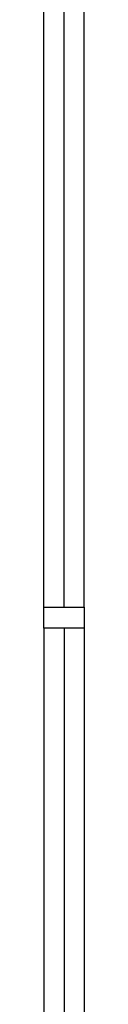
# Model space of a CAD drawing. Extents: x -19795 to 103381, y 127200 to 154480.
# Tile 13 of 76: x 9772 to 9886, y 139461 to 142249. Entities that reach past the tile are written whole.
import ezdxf

# ---------------------------------------------------------------- set-up
doc = ezdxf.new("R2010")
doc.units = 0
doc.header["$LTSCALE"] = 1000
doc.header["$MEASUREMENT"] = 0
doc.layers.add('B03', color=7, linetype='CONTINUOUS')

msp = doc.modelspace()

# ---------------------------------------------------------------- linework, layer by layer
at = {"layer": 'B03', "color": 1, "linetype": 'Continuous'}
for p, q in [((9772.5, 140586), (9772.5, 143208)), ((9886.5, 140586), (9886.5, 143208)), ((9772.5, 140526), (9772.5, 138016)), ((9886.5, 140526), (9886.5, 138016))]:
    msp.add_line(p, q, dxfattribs=at)
at = {"layer": 'B03', "color": 5, "linetype": 'Continuous'}
for p, q in [((9829.5, 140586), (9829.5, 143208)), ((9829.5, 140526), (9829.5, 138016))]:
    msp.add_line(p, q, dxfattribs=at)
at = {"layer": 'B03', "color": 7, "linetype": 'Continuous'}
msp.add_lwpolyline([(9772.5, 140586), (9886.5, 140586), (9886.5, 140526), (9772.5, 140526)], close=True, dxfattribs=at)

doc.saveas('drawing.dxf')
